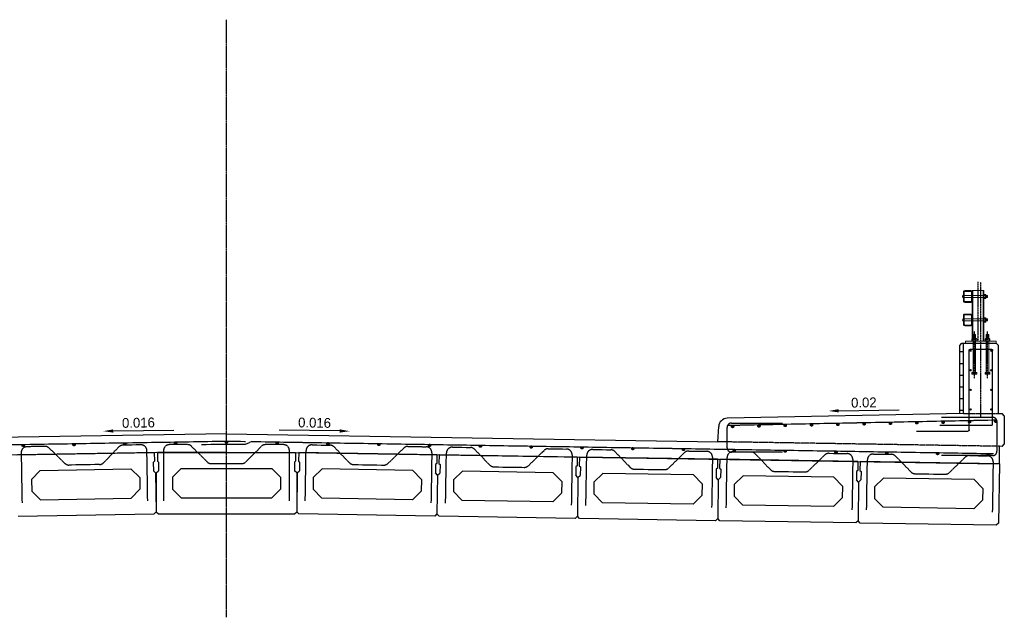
# Model space of a CAD drawing. Header units: inches. Extents: x 0 to 632, y 178 to 481.
# Tile 3 of 3: x 295 to 632, y 277 to 481. Entities that reach past the tile are written whole.
import ezdxf
from ezdxf import colors
from ezdxf.entities.mleader import LeaderData, LeaderLine
from ezdxf.enums import TextEntityAlignment as Align
from ezdxf.math import Vec2, Vec3

# ---------------------------------------------------------------- set-up
doc = ezdxf.new("R2010")
doc.units = ezdxf.units.IN
doc.header["$MEASUREMENT"] = 0
for name, pattern in [('bcenterline', [0.5, 0.375, -0.03125, 0.0625, -0.03125]), ('bconstruction', [0.46875, 0.25, -0.03125, 0.0625, -0.03125, 0.0625, -0.03125]), ('bhiddenpr', [0.1875, 0.125, -0.0625]), ('brebarpr', [1.5625, 1.5, -0.0625]), ('DGN Style 3', [25.340844, 18.100603, -7.240241]), ('DGN Style 7', [0.034211, 0.015395, -0.006842, 0.005132, -0.006842])]:
    doc.linetypes.add(name, pattern=pattern)
for name, color, linetype in [('BR_P_Beam_Object', 7, 'Continuous'), ('BR_P_Beam_Reinforcing', 30, 'brebarpr'), ('BR_P_Gen_Centerline', 7, 'bcenterline'), ('BR_P_Gen_Hatch', 253, 'Continuous'), ('BR_P_Gen_Text', 7, 'Continuous'), ('BR_P_Rail_Centerline', 2, 'bcenterline'), ('BR_P_Rail_Hidden', 230, 'bhiddenpr'), ('BR_P_Rail_Object', 230, 'Continuous'), ('BR_P_Rail_Reinforcing', 30, 'brebarpr'), ('BR_P_Rail_Stl_Det_Hidden', 1, 'bhiddenpr'), ('BR_P_Slab_Const_Joint', 5, 'bconstruction'), ('BR_P_Slab_Object', 3, 'Continuous'), ('BR_P_Slab_Reinforcing', 30, 'brebarpr')]:
    doc.layers.add(name, color=color, linetype=linetype)
doc.styles.add('Slanted-Normal', font='font31.shx', dxfattribs={"height": 0.14})
doc.styles.get("Standard").update_dxf_attribs({"font": 'arial.ttf'})

msp = doc.modelspace()

# ---------------------------------------------------------------- hatches: boundary and pattern name
at = {"layer": 'BR_P_Gen_Hatch'}
h = msp.add_hatch(dxfattribs=at)
h.set_pattern_fill('AR-B816', color=256, scale=0.5)
h.paths.add_polyline_path([(618, 370.86), (617.5, 370.86), (616.75, 370.11), (616.75, 346.82), (618, 346.84)])
at = {"layer": 'BR_P_Rail_Reinforcing', "ltscale": 0.125}
for points in [[(620.9, 368.35, 0.994578), (620.1, 368.34, 0.999925), (620.9, 368.34)], [(627.9, 368.35, 0.994578), (627.1, 368.34, 0.999925), (627.9, 368.34)], [(620.9, 361.65, 0.994578), (620.1, 361.64, 0.999925), (620.9, 361.64)], [(627.9, 361.65, 0.994578), (627.1, 361.64, 0.999925), (627.9, 361.64)], [(620.9, 354.95, 0.994578), (620.1, 354.94, 0.999925), (620.9, 354.94)], [(627.9, 354.95, 0.994578), (627.1, 354.94, 0.999925), (627.9, 354.94)], [(620.9, 348.25, 0.994578), (620.1, 348.24, 0.999925), (620.9, 348.24)], [(627.9, 348.25, 0.994578), (627.1, 348.24, 0.999925), (627.9, 348.24)]]:
    msp.add_hatch(color=256, dxfattribs=at).paths.add_polyline_path(points)
at = {"layer": 'BR_P_Rail_Reinforcing'}
h = msp.add_hatch(color=256, dxfattribs=at)
h.dxf.hatch_style = 1
h.paths.add_polyline_path([(575.05, 343.48), (575.12, 343.48, -0.381724), (575.45, 343.11, -1), (574.7, 343.11, -0.39105)])
h = msp.add_hatch(color=256, dxfattribs=at)
h.dxf.hatch_style = 1
h.paths.add_polyline_path([(584.05, 343.66), (584.12, 343.66, -0.381724), (584.45, 343.29, -1), (583.7, 343.29, -0.39105)])
h = msp.add_hatch(color=256, dxfattribs=at)
h.dxf.hatch_style = 1
h.paths.add_polyline_path([(593.04, 343.84), (593.12, 343.84, -0.381724), (593.45, 343.47, -1), (592.7, 343.47, -0.39105)])
h = msp.add_hatch(color=256, dxfattribs=at)
h.dxf.hatch_style = 1
h.paths.add_polyline_path([(602.04, 344.02), (602.11, 344.02, -0.381724), (602.45, 343.65, -1), (601.7, 343.65, -0.39105)])
h = msp.add_hatch(color=256, dxfattribs=at)
h.dxf.hatch_style = 1
h.paths.add_polyline_path([(611.04, 344.2), (611.11, 344.2, -0.381724), (611.45, 343.83, -1), (610.7, 343.83, -0.39105)])
h = msp.add_hatch(color=256, dxfattribs=at)
h.dxf.hatch_style = 1
h.paths.add_polyline_path([(620.04, 344.38), (620.11, 344.38, -0.381724), (620.44, 344.01, -1), (619.69, 344.01, -0.39105)])
h = msp.add_hatch(color=256, dxfattribs=at)
h.dxf.hatch_style = 1
h.paths.add_polyline_path([(629.04, 344.56), (629.11, 344.56, -0.381724), (629.44, 344.19, -1), (628.69, 344.19, -0.39105)])
h = msp.add_hatch(color=256, dxfattribs=at)
h.dxf.hatch_style = 1
h.paths.add_polyline_path([(539.05, 342.76), (539.13, 342.76, -0.381724), (539.46, 342.39, -1), (538.71, 342.39, -0.39105)])
h = msp.add_hatch(color=256, dxfattribs=at)
h.dxf.hatch_style = 1
h.paths.add_polyline_path([(548.05, 342.94), (548.12, 342.94, -0.381724), (548.46, 342.57, -1), (547.71, 342.57, -0.39105)])
h = msp.add_hatch(color=256, dxfattribs=at)
h.dxf.hatch_style = 1
h.paths.add_polyline_path([(557.05, 343.12), (557.12, 343.12, -0.381724), (557.46, 342.75, -1), (556.71, 342.75, -0.39105)])
h = msp.add_hatch(color=256, dxfattribs=at)
h.dxf.hatch_style = 1
h.paths.add_polyline_path([(566.05, 343.3), (566.12, 343.3, -0.381724), (566.45, 342.93, -1), (565.7, 342.93, -0.39105)])
at = {"layer": 'BR_P_Slab_Reinforcing'}
h = msp.add_hatch(color=256, dxfattribs=at)
h.dxf.hatch_style = 1
h.paths.add_polyline_path([(331.26, 336.87), (331.19, 336.87, 0.381724), (330.86, 336.49, 1), (331.61, 336.49, 0.39105)])
h = msp.add_hatch(color=256, dxfattribs=at)
h.dxf.hatch_style = 1
h.paths.add_polyline_path([(348.64, 337.15), (348.56, 337.15, 0.381724), (348.23, 336.78, 1), (348.98, 336.78, 0.39105)])
h = msp.add_hatch(color=256, dxfattribs=at)
h.dxf.hatch_style = 1
h.paths.add_polyline_path([(366.01, 337.43), (365.94, 337.43, 0.381724), (365.6, 337.06, 1), (366.35, 337.06, 0.39105)])
h = msp.add_hatch(color=256, dxfattribs=at)
h.dxf.hatch_style = 1
h.paths.add_polyline_path([(383.38, 337.19), (383.31, 337.19, 0.381724), (382.96, 336.83, 1), (383.71, 336.81, 0.39105)])
h = msp.add_hatch(color=256, dxfattribs=at)
h.dxf.hatch_style = 1
h.paths.add_polyline_path([(400.75, 336.91), (400.68, 336.91, 0.381724), (400.34, 336.55, 1), (401.09, 336.53, 0.39105)])
h = msp.add_hatch(color=256, dxfattribs=at)
h.dxf.hatch_style = 1
h.paths.add_polyline_path([(296.52, 336.3), (296.45, 336.3, 0.381724), (296.11, 335.93, 1), (296.86, 335.93, 0.39105)])
h = msp.add_hatch(color=256, dxfattribs=at)
h.dxf.hatch_style = 1
h.paths.add_polyline_path([(313.89, 336.59), (313.82, 336.58, 0.381724), (313.48, 336.21, 1), (314.23, 336.21, 0.39105)])
h = msp.add_hatch(color=256, dxfattribs=at)
h.dxf.hatch_style = 1
h.paths.add_polyline_path([(418.13, 336.63), (418.05, 336.63, 0.381724), (417.71, 336.27, 1), (418.46, 336.24, 0.39105)])
h = msp.add_hatch(color=256, dxfattribs=at)
h.dxf.hatch_style = 1
h.paths.add_polyline_path([(435.5, 336.35), (435.43, 336.35, 0.381724), (435.08, 335.99, 1), (435.83, 335.96, 0.39105)])
h = msp.add_hatch(color=256, dxfattribs=at)
h.dxf.hatch_style = 1
h.paths.add_polyline_path([(452.87, 336.06), (452.8, 336.06, 0.381724), (452.45, 335.7, 1), (453.2, 335.68, 0.39105)])
h = msp.add_hatch(color=256, dxfattribs=at)
h.dxf.hatch_style = 1
h.paths.add_polyline_path([(470.24, 335.78), (470.17, 335.78, 0.381724), (469.83, 335.42, 1), (470.58, 335.4, 0.39105)])
h = msp.add_hatch(color=256, dxfattribs=at)
h.dxf.hatch_style = 1
h.paths.add_polyline_path([(487.62, 335.5), (487.54, 335.5, 0.381724), (487.2, 335.14, 1), (487.95, 335.11, 0.39105)])
h = msp.add_hatch(color=256, dxfattribs=at)
h.dxf.hatch_style = 1
h.paths.add_polyline_path([(504.99, 335.22), (504.92, 335.22, 0.381724), (504.57, 334.86, 1), (505.32, 334.83, 0.39105)])
h = msp.add_hatch(color=256, dxfattribs=at)
h.dxf.hatch_style = 1
h.paths.add_polyline_path([(522.36, 334.93), (522.29, 334.94, 0.381724), (521.95, 334.57, 1), (522.69, 334.55, 0.39105)])
h = msp.add_hatch(color=256, dxfattribs=at)
h.dxf.hatch_style = 1
h.paths.add_polyline_path([(539.73, 334.65), (539.66, 334.65, 0.381724), (539.32, 334.29, 1), (540.07, 334.27, 0.39105)])
h = msp.add_hatch(color=256, dxfattribs=at)
h.dxf.hatch_style = 1
h.paths.add_polyline_path([(557.11, 334.37), (557.04, 334.37, 0.381724), (556.69, 334.01, 1), (557.44, 333.98, 0.39105)])
h = msp.add_hatch(color=256, dxfattribs=at)
h.dxf.hatch_style = 1
h.paths.add_polyline_path([(574.48, 334.09), (574.41, 334.09, 0.381724), (574.06, 333.73, 1), (574.81, 333.7, 0.39105)])
h = msp.add_hatch(color=256, dxfattribs=at)
h.dxf.hatch_style = 1
h.paths.add_polyline_path([(591.85, 333.8), (591.78, 333.81, 0.381724), (591.44, 333.44, 1), (592.19, 333.42, 0.39105)])
h = msp.add_hatch(color=256, dxfattribs=at)
h.dxf.hatch_style = 1
h.paths.add_polyline_path([(609.23, 333.52), (609.15, 333.52, 0.381724), (608.81, 333.16, 1), (609.56, 333.14, 0.39105)])
h = msp.add_hatch(color=256, dxfattribs=at)
h.dxf.hatch_style = 1
h.paths.add_polyline_path([(626.6, 333.24), (626.53, 333.24, 0.381724), (626.18, 332.88, 1), (626.93, 332.85, 0.39105)])

# ---------------------------------------------------------------- linework, layer by layer
at = {"layer": 'BR_P_Beam_Object'}
for p, q in [((294.05, 332.77), (341.3, 333.54)), ((341.3, 333.54), (341.34, 330.54)), ((342.37, 333.55), (389.62, 333.55)), ((342.37, 333.55), (342.37, 330.55)), ((389.62, 333.55), (389.62, 330.55)), ((390.7, 333.54), (390.66, 330.54)), ((437.95, 332.77), (390.7, 333.54)), ((341.34, 330.54), (340.98, 330.16)), ((340.98, 330.16), (341.02, 327.28)), ((342.37, 330.55), (342.75, 330.17)), ((342.75, 330.17), (342.75, 327.3)), ((389.62, 330.55), (389.25, 330.17)), ((389.25, 330.17), (389.25, 327.3)), ((390.66, 330.54), (391.02, 330.16)), ((391.02, 330.16), (390.98, 327.28)), ((437.95, 332.77), (437.9, 329.77)), ((438.7, 332.76), (438.65, 329.76)), ((485.94, 331.99), (438.7, 332.76)), ((485.94, 331.99), (485.89, 328.99)), ((486.63, 331.98), (534.25, 331.2)), ((486.69, 331.98), (486.64, 328.98)), ((533.94, 331.21), (486.69, 331.98)), ((533.94, 331.21), (533.89, 328.21)), ((534.69, 331.2), (534.64, 328.2)), ((581.93, 330.43), (534.69, 331.2)), ((581.93, 330.43), (581.88, 327.43)), ((582.68, 330.42), (582.63, 327.42)), ((630.3, 329.64), (582.68, 330.42)), ((299.31, 324.35), (302.27, 327.4)), ((302.27, 327.4), (333.26, 327.91)), ((333.26, 327.91), (336.31, 324.96)), ((341.78, 326.55), (341.02, 327.28)), ((342, 326.55), (342.75, 327.3)), ((347.5, 325.05), (350.5, 328.05)), ((350.5, 328.05), (381.5, 328.05)), ((381.5, 328.05), (384.5, 325.05)), ((390, 326.55), (389.25, 327.3)), ((390.22, 326.55), (390.98, 327.28)), ((398.74, 327.91), (395.69, 324.96)), ((429.73, 327.4), (398.74, 327.91)), ((432.69, 324.35), (429.73, 327.4)), ((437.52, 329.4), (437.47, 326.53)), ((437.9, 329.77), (437.52, 329.4)), ((438.65, 329.76), (439.02, 329.38)), ((439.02, 329.38), (438.97, 326.5)), ((446.73, 327.13), (443.68, 324.18)), ((477.73, 326.62), (446.73, 327.13)), ((480.68, 323.57), (477.73, 326.62)), ((485.51, 328.62), (485.46, 325.75)), ((485.89, 328.99), (485.51, 328.62)), ((486.64, 328.98), (487.01, 328.6)), ((487.01, 328.6), (486.96, 325.72)), ((533.51, 327.84), (533.46, 324.97)), ((533.89, 328.21), (533.51, 327.84)), ((534.64, 328.2), (535.01, 327.82)), ((535.01, 327.82), (534.96, 324.94)), ((581.5, 327.06), (581.45, 324.19)), ((581.88, 327.43), (581.5, 327.06)), ((582.63, 327.42), (583, 327.04)), ((583, 327.04), (582.95, 324.16)), ((630.3, 329.64), (629.97, 309.4)), ((299.31, 324.35), (299.38, 320.36)), ((336.31, 324.96), (336.37, 320.96)), ((341.78, 326.55), (342, 313.3)), ((342, 326.55), (342, 313.3)), ((347.5, 325.05), (347.5, 321.05)), ((384.5, 325.05), (384.5, 321.05)), ((390, 326.55), (390, 313.3)), ((390.22, 326.55), (390, 313.3)), ((395.69, 324.96), (395.63, 320.96)), ((432.69, 324.35), (432.62, 320.36)), ((438.21, 325.77), (437.47, 326.53)), ((438.21, 325.77), (437.99, 312.52)), ((438.21, 325.77), (437.99, 312.52)), ((438.21, 325.77), (438.97, 326.5)), ((443.68, 324.18), (443.62, 320.18)), ((480.68, 323.57), (480.61, 319.58)), ((486.2, 324.99), (485.46, 325.75)), ((486.2, 324.99), (485.99, 311.74)), ((486.2, 324.99), (485.99, 311.74)), ((486.2, 324.99), (486.96, 325.72)), ((491.68, 323.4), (491.61, 319.4)), ((494.73, 326.35), (491.68, 323.4)), ((525.72, 325.84), (494.73, 326.35)), ((528.67, 322.79), (525.72, 325.84)), ((534.2, 324.21), (533.46, 324.97)), ((534.2, 324.21), (533.98, 310.96)), ((534.2, 324.21), (533.98, 310.96)), ((534.2, 324.21), (534.96, 324.94)), ((542.72, 325.57), (539.67, 322.62)), ((573.72, 325.06), (542.72, 325.57)), ((576.67, 322.01), (573.72, 325.06)), ((582.19, 323.43), (581.45, 324.19)), ((582.19, 323.43), (581.97, 310.18)), ((582.19, 323.43), (581.97, 310.18)), ((582.19, 323.43), (582.95, 324.16)), ((590.71, 324.79), (587.66, 321.84)), ((621.71, 324.28), (590.71, 324.79)), ((624.66, 321.23), (621.71, 324.28)), ((302.43, 317.4), (299.38, 320.36)), ((336.37, 320.96), (333.42, 317.91)), ((350.5, 318.05), (347.5, 321.05)), ((384.5, 321.05), (381.5, 318.05)), ((395.63, 320.96), (398.58, 317.91)), ((429.57, 317.4), (432.62, 320.36)), ((443.62, 320.18), (446.57, 317.13)), ((528.67, 322.79), (528.61, 318.8)), ((539.67, 322.62), (539.61, 318.62)), ((576.67, 322.01), (576.6, 318.02)), ((587.66, 321.84), (587.6, 317.84)), ((624.66, 321.23), (624.59, 317.24)), ((302.43, 317.4), (333.42, 317.91)), ((350.5, 318.05), (381.5, 318.05)), ((429.57, 317.4), (398.58, 317.91)), ((477.57, 316.62), (446.57, 317.13)), ((477.57, 316.62), (480.61, 319.58)), ((491.61, 319.4), (494.56, 316.35)), ((525.56, 315.84), (528.61, 318.8)), ((539.61, 318.62), (542.56, 315.57)), ((573.55, 315.06), (576.6, 318.02)), ((587.6, 317.84), (590.55, 314.79)), ((621.55, 314.28), (624.59, 317.24)), ((341.26, 312.54), (342, 313.3)), ((342, 313.3), (342.75, 312.55)), ((389.25, 312.55), (390, 313.3)), ((390.74, 312.54), (390, 313.3)), ((525.56, 315.84), (494.56, 316.35)), ((573.55, 315.06), (542.56, 315.57)), ((621.55, 314.28), (590.55, 314.79)), ((294.77, 311.78), (341.26, 312.54)), ((342.75, 312.55), (389.25, 312.55)), ((437.23, 311.78), (390.74, 312.54)), ((437.99, 312.52), (437.23, 311.78)), ((438.73, 311.76), (437.99, 312.52)), ((485.23, 311), (438.73, 311.76)), ((485.99, 311.74), (485.23, 311)), ((486.73, 310.97), (485.99, 311.74)), ((533.22, 310.22), (486.73, 310.97)), ((533.98, 310.96), (533.22, 310.22)), ((534.72, 310.19), (533.98, 310.96)), ((581.21, 309.44), (534.72, 310.19)), ((581.97, 310.18), (581.21, 309.44)), ((582.71, 309.41), (581.97, 310.18)), ((629.21, 308.66), (582.71, 309.41)), ((629.97, 309.4), (629.21, 308.66))]:
    msp.add_line(p, q, dxfattribs=at)
at = {"layer": 'BR_P_Beam_Reinforcing'}
for points in [[(339.06, 317), (338.79, 334.17, 0.414214), (336.75, 336.13), (330.58, 336.03, 0.198912), (329.18, 335.42), (323.94, 330.01, -0.198912), (322.53, 329.4), (312.19, 329.23, -0.198912), (310.77, 329.8), (305.35, 335.04, 0.198912), (303.93, 335.6), (297.76, 335.5, 0.414214), (295.79, 333.47), (296.07, 316.3)], [(387.5, 317.05), (387.5, 334.21, 0.414214), (385.5, 336.21), (379.33, 336.21, 0.198912), (377.91, 335.63), (372.59, 330.3, -0.198912), (371.17, 329.71), (360.83, 329.71, -0.198912), (359.41, 330.3), (354.09, 335.63, 0.198912), (352.67, 336.21), (346.5, 336.21, 0.414214), (344.5, 334.21), (344.5, 317.05)], [(392.94, 317), (393.21, 334.17, -0.414214), (395.25, 336.13), (401.42, 336.03, -0.198912), (402.82, 335.42), (408.06, 330.01, 0.198912), (409.47, 329.4), (419.81, 329.23, 0.198912), (421.23, 329.8), (426.65, 335.04, -0.198912), (428.07, 335.6), (434.24, 335.5, -0.414214), (436.21, 333.47), (435.93, 316.3)], [(440.93, 316.22), (441.21, 333.39, -0.414214), (443.24, 335.35), (449.41, 335.25, -0.198912), (450.82, 334.64), (456.06, 329.23, 0.198912), (457.46, 328.62), (467.8, 328.45, 0.198912), (469.23, 329.02), (474.64, 334.26, -0.198912), (476.06, 334.82), (482.24, 334.72, -0.414214), (484.2, 332.69), (483.92, 315.52)], [(488.92, 315.44), (489.2, 332.61, -0.414214), (491.23, 334.57), (497.4, 334.47, -0.198912), (498.81, 333.86), (504.05, 328.45, 0.198912), (505.46, 327.84), (515.8, 327.67, 0.198912), (517.22, 328.24), (522.63, 333.48, -0.198912), (524.06, 334.04), (530.23, 333.94, -0.414214), (532.2, 331.91), (531.92, 314.74)], [(536.92, 314.66), (537.2, 331.83, -0.414214), (539.23, 333.79), (545.4, 333.69, -0.198912), (546.8, 333.08), (552.04, 327.67, 0.198912), (553.45, 327.06), (563.79, 326.89, 0.198912), (565.21, 327.46), (570.63, 332.7, -0.198912), (572.05, 333.26), (578.22, 333.16, -0.414214), (580.19, 331.13), (579.91, 313.96)], [(584.91, 313.88), (585.19, 331.05, -0.414214), (587.22, 333.01), (593.39, 332.91, -0.198912), (594.8, 332.3), (600.04, 326.89, 0.198912), (601.44, 326.28), (611.78, 326.11, 0.198912), (613.21, 326.68), (618.62, 331.92, -0.198912), (620.05, 332.48), (626.22, 332.38, -0.414214), (628.18, 330.35), (627.9, 313.18)]]:
    msp.add_lwpolyline(points, format="xyb", dxfattribs=at)
at = {"layer": 'BR_P_Gen_Centerline'}
msp.add_line((366, 277.19), (366, 481.49), dxfattribs=at)
at = {"layer": 'BR_P_Rail_Centerline', "linetype": 'DGN Style 7'}
for p, q in [((623, 391.87), (623, 371.61)), ((624, 345.51), (624, 391.87)), ((621.75, 358.97), (621.75, 374.92)), ((626.25, 358.97), (626.25, 374.92))]:
    msp.add_line(p, q, dxfattribs=at)
at = {"layer": 'BR_P_Rail_Hidden', "color": 1, "linetype": 'DGN Style 3', "lineweight": 13}
for p, q in [((618, 387.33), (618.22, 387.33)), ((618.22, 387.33), (618.22, 386.4)), ((621.2, 388.87), (621.2, 371.61)), ((624.8, 371.61), (624.8, 388.87)), ((618.22, 386.4), (618, 386.4)), ((621, 371.61), (621, 372.43))]:
    msp.add_line(p, q, dxfattribs=at)
at = {"layer": 'BR_P_Rail_Hidden', "color": 1, "linetype": 'DGN Style 3'}
for p, q in [((625, 387.18), (625.69, 387.18)), ((625, 386.55), (625.69, 386.55)), ((625, 379.17), (625.69, 379.17)), ((625, 378.55), (625.69, 378.55))]:
    msp.add_line(p, q, dxfattribs=at)
at = {"layer": 'BR_P_Rail_Hidden', "color": 1, "lineweight": 13}
for p, q in [((618, 379.33), (618.22, 379.33)), ((618.22, 378.39), (618, 378.39)), ((618.22, 379.33), (618.22, 378.39))]:
    msp.add_line(p, q, dxfattribs=at)
at = {"layer": 'BR_P_Rail_Hidden', "color": 1, "linetype": 'DGN Style 3', "lineweight": 13, "flags": 128}
msp.add_lwpolyline([(618.05, 387.1), (618.16, 387.1), (618.16, 386.63), (618.05, 386.63)], close=True, dxfattribs=at)
at = {"layer": 'BR_P_Rail_Hidden', "color": 1, "lineweight": 13, "flags": 128}
msp.add_lwpolyline([(618.05, 379.1), (618.16, 379.1), (618.16, 378.63), (618.05, 378.63)], close=True, dxfattribs=at)
at = {"layer": 'BR_P_Rail_Object', "color": 5, "lineweight": 0}
for p, q in [((625, 388.87), (621, 388.87)), ((621, 388.87), (621, 388.37)), ((625, 371.61), (625, 388.87)), ((621, 385.36), (621, 380.36)), ((621, 377.36), (621, 372.43))]:
    msp.add_line(p, q, dxfattribs=at)
at = {"layer": 'BR_P_Rail_Object', "color": 4, "linetype": 'Continuous', "lineweight": 13}
for p, q in [((625, 387.59), (625.57, 387.59)), ((625.69, 387.41), (625.69, 386.32)), ((618.25, 387.18), (625, 387.18)), ((625, 386.55), (618.25, 386.55)), ((625, 387.23), (625.57, 387.23)), ((625, 386.5), (625.57, 386.5)), ((625.57, 386.14), (625, 386.14)), ((625.69, 387.18), (626.25, 387.18)), ((625.69, 387.14), (625.69, 386.59)), ((626.25, 386.55), (625.69, 386.55)), ((625.75, 387.05), (625.75, 386.68)), ((625.88, 387.11), (625.88, 386.61)), ((626, 387.05), (626, 386.68)), ((626.13, 387.11), (626.13, 386.61)), ((626.25, 387.18), (626.25, 386.55)), ((618.25, 379.17), (625, 379.17)), ((625, 378.55), (618.25, 378.55)), ((625, 379.58), (625.57, 379.58)), ((625, 379.22), (625.57, 379.22)), ((625, 378.5), (625.57, 378.5)), ((625.57, 378.14), (625, 378.14)), ((625.69, 379.4), (625.69, 378.32)), ((625.69, 379.17), (626.25, 379.17)), ((625.69, 379.13), (625.69, 378.59)), ((626.25, 378.55), (625.69, 378.55)), ((625.75, 379.05), (625.75, 378.67)), ((625.88, 379.11), (625.88, 378.61)), ((626, 379.05), (626, 378.67)), ((626.13, 379.11), (626.13, 378.61)), ((626.25, 379.17), (626.25, 378.55))]:
    msp.add_line(p, q, dxfattribs=at)
at = {"layer": 'BR_P_Rail_Object', "color": 151, "lineweight": 13}
for p, q in [((621.31, 373.86), (622.19, 373.86)), ((621.31, 372.47), (621.31, 373.86)), ((622.19, 372.47), (622.19, 373.86)), ((625.82, 373.86), (626.69, 373.86)), ((625.82, 372.47), (625.82, 373.86)), ((626.69, 372.47), (626.69, 373.86)), ((620.92, 371.61), (620.92, 372.29)), ((622.37, 372.47), (621.13, 372.47)), ((621.34, 372.29), (621.34, 371.61)), ((621.44, 373.73), (622.06, 373.73)), ((621.44, 373.48), (622.06, 373.48)), ((621.44, 373.23), (622.06, 373.23)), ((621.44, 372.98), (622.06, 372.98)), ((621.44, 372.73), (622.06, 372.73)), ((621.5, 373.61), (622, 373.61)), ((621.5, 373.36), (622, 373.36)), ((621.5, 373.11), (622, 373.11)), ((621.5, 372.86), (622, 372.86)), ((621.5, 372.61), (622, 372.61)), ((622.17, 372.29), (622.17, 371.61)), ((622.58, 372.29), (622.58, 371.61)), ((625.42, 371.61), (625.42, 372.29)), ((626.88, 372.47), (625.63, 372.47)), ((625.84, 372.29), (625.84, 371.61)), ((625.94, 373.73), (626.57, 373.73)), ((625.94, 373.48), (626.57, 373.48)), ((625.94, 373.23), (626.57, 373.23)), ((625.94, 372.98), (626.57, 372.98)), ((625.94, 372.73), (626.57, 372.73)), ((626, 373.61), (626.5, 373.61)), ((626, 373.36), (626.5, 373.36)), ((626, 373.11), (626.5, 373.11)), ((626, 372.86), (626.5, 372.86)), ((626, 372.61), (626.5, 372.61)), ((626.67, 372.29), (626.67, 371.61)), ((627.08, 372.29), (627.08, 371.61))]:
    msp.add_line(p, q, dxfattribs=at)
at = {"layer": 'BR_P_Rail_Object'}
for p, q in [((616.75, 370.11), (617.5, 370.86)), ((617.5, 370.86), (629.26, 370.86)), ((618, 346.84), (618, 370.86)), ((630.01, 370.11), (629.26, 370.86)), ((616.75, 346.84), (616.75, 370.11)), ((630.01, 346.84), (630.01, 370.11))]:
    msp.add_line(p, q, dxfattribs=at)
at = {"layer": 'BR_P_Rail_Object', "color": 241, "lineweight": 13}
for p, q in [((629.26, 371.61), (618.75, 371.61)), ((618.75, 371.61), (618.75, 370.86)), ((629.26, 370.86), (629.26, 371.61))]:
    msp.add_line(p, q, dxfattribs=at)
at = {"layer": 'BR_P_Rail_Object', "color": 2, "lineweight": 0, "flags": 128}
for points in [[(618, 388.37), (618, 385.36, 0.414214), (618.5, 384.86), (620.5, 384.86, 0.414214), (621, 385.36), (621, 388.37, 0.414214), (620.5, 388.87), (618.5, 388.87, 0.414214)], [(618.25, 388.37), (618.25, 385.36, 0.414214), (618.5, 385.11), (620.5, 385.11, 0.414214), (620.75, 385.36), (620.75, 388.37, 0.414214), (620.5, 388.62), (618.5, 388.62, 0.414214)], [(618, 380.36), (618, 377.36, 0.414214), (618.5, 376.86), (620.5, 376.86, 0.414214), (621, 377.36), (621, 380.36, 0.414214), (620.5, 380.86), (618.5, 380.86, 0.414214)], [(618.25, 380.36), (618.25, 377.36, 0.414214), (618.5, 377.11), (620.5, 377.11, 0.414214), (620.75, 377.36), (620.75, 380.36, 0.414214), (620.5, 380.61), (618.5, 380.61, 0.414214)]]:
    msp.add_lwpolyline(points, format="xyb", close=True, dxfattribs=at)
at = {"layer": 'BR_P_Rail_Object', "color": 5, "lineweight": 13}
for centre in [(618.3, 386.86), (618.3, 378.86)]:
    msp.add_arc(centre, 0.608, 123.3394, 236.6606, dxfattribs=at)
at = {"layer": 'BR_P_Rail_Object', "color": 5, "lineweight": 0, "extrusion": (0, 0, -1)}
for centre, radius in [((-617.97, 387.35), 0.025), ((-617.97, 387.35), 0.0125), ((-617.97, 379.35), 0.025), ((-617.97, 379.35), 0.0125)]:
    msp.add_arc(centre, radius, 56.6606, 180, dxfattribs=at)
at = {"layer": 'BR_P_Rail_Object', "color": 5, "lineweight": 0}
for centre, radius in [((617.97, 386.38), 0.025), ((617.97, 386.38), 0.0125), ((617.97, 378.37), 0.025), ((617.97, 378.37), 0.0125)]:
    msp.add_arc(centre, radius, 236.6606, 0, dxfattribs=at)
at = {"layer": 'BR_P_Rail_Object', "color": 4, "linetype": 'Continuous', "lineweight": 13}
for centre, major_axis, ratio in [((625.57, 387.41), (0, -0.18), 0.693482), ((625.57, 387.41), (0, -0.0902), 0.693482), ((625.57, 386.86), (0, -0.361), 0.34626), ((625.57, 386.86), (0, -0.181), 0.34626), ((625.57, 386.32), (0, -0.18), 0.693482), ((625.57, 386.32), (0, -0.0902), 0.693482), ((625.57, 379.4), (0, -0.18), 0.693482), ((625.57, 379.4), (0, -0.0902), 0.693482), ((625.57, 378.86), (0, -0.361), 0.34626), ((625.57, 378.86), (0, -0.181), 0.34626), ((625.57, 378.32), (0, -0.18), 0.693482), ((625.57, 378.32), (0, -0.0902), 0.693482)]:
    msp.add_ellipse(centre, major_axis=major_axis, ratio=ratio, start_param=0, end_param=3.141593, dxfattribs=at)
at = {"layer": 'BR_P_Rail_Object', "color": 151, "lineweight": 13}
for centre, major_axis, ratio in [((621.13, 372.29), (0.208, 0), 0.828916), ((621.13, 372.29), (0.104, 0), 0.828916), ((621.75, 372.29), (0.415, 0), 0.414458), ((621.75, 372.29), (0.208, 0), 0.414458), ((625.63, 372.29), (0.208, 0), 0.828916), ((625.63, 372.29), (0.104, 0), 0.828916), ((626.25, 372.29), (0.415, 0), 0.414458), ((626.25, 372.29), (0.208, 0), 0.414458)]:
    msp.add_ellipse(centre, major_axis=major_axis, ratio=ratio, start_param=0, end_param=3.141593, dxfattribs=at)
at = {"layer": 'BR_P_Rail_Object', "color": 151, "lineweight": 13, "extrusion": (0, 0, -1)}
for centre, major_axis in [((622.37, 372.29), (-0.208, 0)), ((622.37, 372.29), (-0.104, 0)), ((626.88, 372.29), (-0.208, 0)), ((626.88, 372.29), (-0.104, 0))]:
    msp.add_ellipse(centre, major_axis=major_axis, ratio=0.828916, start_param=0, end_param=3.141593, dxfattribs=at)
at = {"layer": 'BR_P_Rail_Reinforcing'}
for p, q in [((620, 341.24), (620, 368.44)), ((620.4, 368.84), (627.6, 368.84)), ((628, 343.24), (628, 368.44)), ((629.5, 344.57), (537.73, 342.74)), ((602, 340.84), (619.6, 340.84)), ((610, 342.84), (627.6, 342.84))]:
    msp.add_line(p, q, dxfattribs=at)
for points in [[(556.19, 333.66), (538.69, 333.66, -0.414214), (537.19, 335.16), (537.19, 342.09, -0.414214), (538.69, 343.59), (556.19, 343.59)], [(610.5, 345.57), (628, 345.57, -0.414214), (629.5, 344.07), (629.5, 333.95, -0.414214), (628, 332.45), (610.5, 332.45)]]:
    msp.add_lwpolyline(points, format="xyb", dxfattribs=at)
for centre in [(575.08, 343.11), (584.08, 343.29), (593.07, 343.47), (602.07, 343.65), (611.07, 343.83), (620.07, 344.01), (629.07, 344.19), (539.08, 342.39), (548.08, 342.57), (557.08, 342.75), (566.08, 342.93)]:
    msp.add_circle(centre, 0.375, dxfattribs=at)
at = {"layer": 'BR_P_Rail_Reinforcing', "extrusion": (0, 0, -1)}
for centre, start, end in [((-620.4, 368.44), 0, 90), ((-627.6, 368.44), 90, 180), ((-619.6, 341.24), 180, 270)]:
    msp.add_arc(centre, 0.4, start, end, dxfattribs=at)
at = {"layer": 'BR_P_Rail_Reinforcing'}
msp.add_arc((627.6, 343.24), 0.4, 270, 0, dxfattribs=at)
at = {"layer": 'BR_P_Rail_Stl_Det_Hidden', "linetype": 'DGN Style 3', "lineweight": 13}
for p, q in [((621.31, 360.85), (621.31, 371.61)), ((622.19, 360.85), (622.19, 371.61)), ((625.82, 360.85), (625.82, 371.61)), ((626.69, 360.85), (626.69, 371.61)), ((620.92, 360.85), (622.58, 360.85)), ((620.92, 360.41), (620.92, 360.85)), ((622.37, 360.3), (621.13, 360.3)), ((621.34, 360.85), (621.34, 360.41)), ((622.17, 360.85), (622.17, 360.41)), ((622.58, 360.85), (622.58, 360.41)), ((625.42, 360.85), (627.08, 360.85)), ((625.42, 360.41), (625.42, 360.85)), ((626.88, 360.3), (625.63, 360.3)), ((625.84, 360.85), (625.84, 360.41)), ((626.67, 360.85), (626.67, 360.41)), ((627.08, 360.85), (627.08, 360.41))]:
    msp.add_line(p, q, dxfattribs=at)
at = {"layer": 'BR_P_Rail_Stl_Det_Hidden', "linetype": 'DGN Style 3', "lineweight": 13, "extrusion": (0, 0, -1)}
for centre, major_axis, ratio in [((621.13, 360.41), (0.208, 0), 0.527711), ((621.13, 360.41), (0.104, 0), 0.527711), ((621.75, 360.41), (0.415, 0), 0.263855), ((621.75, 360.41), (0.208, 0), 0.263855), ((622.37, 360.41), (0.208, 0), 0.527711), ((622.37, 360.41), (0.104, 0), 0.527711), ((625.63, 360.41), (0.208, 0), 0.527711), ((625.63, 360.41), (0.104, 0), 0.527711), ((626.25, 360.41), (0.415, 0), 0.263855), ((626.25, 360.41), (0.208, 0), 0.263855), ((626.88, 360.41), (0.208, 0), 0.527711), ((626.88, 360.41), (0.104, 0), 0.527711)]:
    msp.add_ellipse(centre, major_axis=major_axis, ratio=ratio, start_param=0, end_param=3.141593, dxfattribs=at)
at = {"layer": 'BR_P_Slab_Const_Joint'}
for p, q in [((618, 346.84), (630.01, 346.84)), ((630.39, 335.64), (534, 337.2))]:
    msp.add_line(p, q, dxfattribs=at)
at = {"layer": 'BR_P_Slab_Object'}
for p, q in [((618, 346.84), (537.26, 345.23)), ((630.01, 346.84), (631.25, 346.84)), ((632, 346.09), (631.25, 346.84)), ((632, 346.09), (632, 336.36)), ((534, 337.2), (534.33, 342.42)), ((366, 339.93), (198, 337.2)), ((366, 339.93), (534, 337.2)), ((342.13, 333.55), (102.08, 329.65)), ((366, 333.55), (342.37, 333.55)), ((366, 333.55), (389.62, 333.55)), ((389.62, 333.55), (629.92, 329.64)), ((630.3, 329.65), (630.39, 335.65)), ((631.25, 335.63), (630.39, 335.64)), ((631.25, 335.63), (632, 336.36))]:
    msp.add_line(p, q, dxfattribs=at)
msp.add_arc((537.32, 342.23), 3, 91.1458, 176.4103, dxfattribs=at)
at = {"layer": 'BR_P_Slab_Reinforcing'}
msp.add_line((372.5, 336.33), (374.5, 337.29), dxfattribs=at)
for points in [[(103.65, 333.17), (366, 337.43), (372.5, 337.33)], [(374.5, 337.29), (628.35, 333.17)], [(357.5, 336.29), (366, 336.43), (372.5, 336.33)]]:
    msp.add_lwpolyline(points, dxfattribs=at)
for centre in [(331.23, 336.49), (348.61, 336.78), (365.98, 337.06), (383.34, 336.82), (400.71, 336.54), (296.49, 335.93), (313.86, 336.21), (418.08, 336.26), (435.46, 335.97), (452.83, 335.69), (470.2, 335.41), (487.57, 335.13), (504.95, 334.84), (522.32, 334.56), (539.69, 334.28), (557.07, 334), (574.44, 333.71), (591.81, 333.43), (609.18, 333.15), (626.56, 332.87)]:
    msp.add_circle(centre, 0.375, dxfattribs=at)

# ---------------------------------------------------------------- texts
at = {"layer": 'BR_P_Gen_Text', "style": 'Slanted-Normal'}
for s, rotation, p in [('0.02', 0.9298, (584.01, 347.93)), ('0.016', 0.9298, (335.93, 341.03)), ('0.016', 359.0702, (396.07, 341.03))]:
    msp.add_text(s, height=3.36, rotation=rotation, dxfattribs=at).set_placement(p, align=Align.BOTTOM_CENTER)

# ---------------------------------------------------------------- leaders
at = {"layer": 'BR_P_Gen_Text'}
ml = msp.add_multileader_mtext('Standard', dxfattribs=at)
ml.set_content('')
ml.set_leader_properties(color=97)
ml.build(insert=Vec2(0, 0))
ml.multileader.update_dxf_attribs({"has_dogleg": 0, "text_right_attachment_type": 3, "dogleg_length": 0.36, "arrow_head_size": 3.38, "scale": 24})
ctx = ml.context
ctx.base_point, ctx.scale, ctx.char_height, ctx.arrow_head_size, ctx.landing_gap_size, ctx.plane_origin = Vec3(596.08, 348.12), 24, 3.36, 3.38, 2.16, Vec3(571.95, 347.73)
ctx.right_attachment, ctx.text_align_type = 3, 2
notes = []
notes.append((ctx, [(0, (1, 1, 0), (587.44, 348.12), (1, 0), 8.64, [(0, [(571.95, 347.73)], 0, [])])]))
ctx.mtext, ml.multileader.dxf.content_type = None, 0
ml = msp.add_multileader_mtext('Standard', dxfattribs=at)
ml.set_content('')
ml.set_leader_properties(color=97)
ml.build(insert=Vec2(0, 0))
ml.multileader.update_dxf_attribs({"has_dogleg": 0, "text_right_attachment_type": 3, "dogleg_length": 0.36, "arrow_head_size": 3.38, "scale": 24})
ctx = ml.context
ctx.base_point, ctx.scale, ctx.char_height, ctx.arrow_head_size, ctx.landing_gap_size, ctx.plane_origin = Vec3(348, 341.22), 24, 3.36, 3.38, 2.16, Vec3(323.87, 340.83)
ctx.right_attachment = 3
notes.append((ctx, [(0, (1, 1, 0), (339.36, 341.22), (1, 0), 8.64, [(0, [(323.87, 340.83)], 0, [])])]))
ctx.mtext, ml.multileader.dxf.content_type = None, 0
ml = msp.add_multileader_mtext('Standard', dxfattribs=at)
ml.set_content('')
ml.set_leader_properties(color=97)
ml.build(insert=Vec2(0, 0))
ml.multileader.update_dxf_attribs({"has_dogleg": 0, "text_right_attachment_type": 3, "dogleg_length": 0.36, "arrow_head_size": 3.38, "scale": 24})
ctx = ml.context
ctx.base_point, ctx.scale, ctx.char_height, ctx.arrow_head_size, ctx.landing_gap_size, ctx.plane_origin = Vec3(384, 341.22), 24, 3.36, 3.38, 2.16, Vec3(408.13, 340.83)
ctx.right_attachment = 3
notes.append((ctx, [(0, (1, 1, 0), (392.64, 341.22), (-1, 0), 8.64, [(0, [(408.13, 340.83)], 0, [])])]))
ctx.mtext, ml.multileader.dxf.content_type = None, 0
for ctx, leaders in notes:
    for number, flags, end, landing, length, lines in leaders:
        leader = LeaderData()
        leader.index, (leader.has_last_leader_line, leader.has_dogleg_vector, leader.attachment_direction) = number, flags
        leader.last_leader_point, leader.dogleg_vector, leader.dogleg_length = Vec3(end), Vec3(landing), length
        for number, points, colour, breaks in lines:
            line = LeaderLine()
            line.index, line.vertices, line.color, line.breaks = number, Vec3.list(points), colors.encode_raw_color(colour), breaks
            leader.lines.append(line)
        ctx.leaders.append(leader)

doc.saveas('drawing.dxf')
